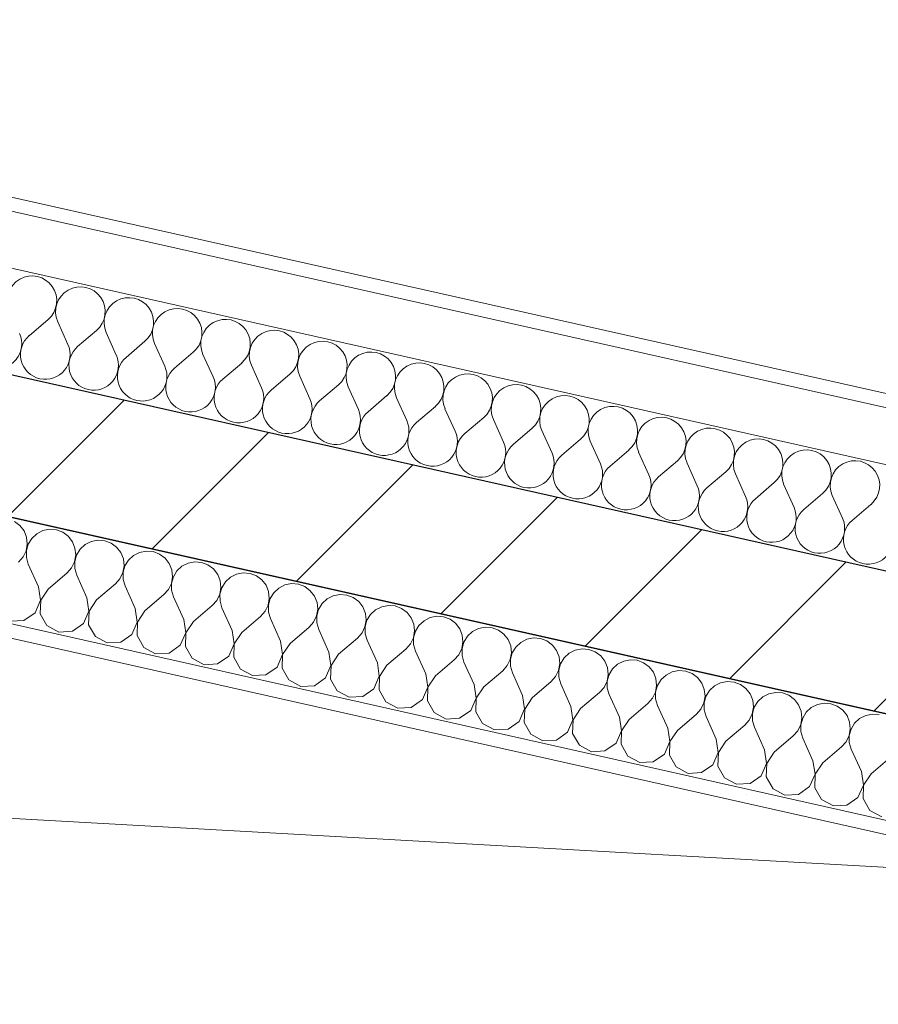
# Model space of a CAD drawing. Header units: millimetres. Extents: x -7218511 to -6645009, y 6003432 to 6221853.
# Tile 65 of 147: x -7180993 to -7179756, y 6150548 to 6151966. Entities that reach past the tile are written whole.
import ezdxf

# ---------------------------------------------------------------- set-up
doc = ezdxf.new("R2010")
doc.units = ezdxf.units.MM
doc.header["$MEASUREMENT"] = 0
for name, color, linetype in [('АР-Стены_внешние_.АР', 7, 'Continuous'), ('АР-Стены_Перегородки_100_.АР', 7, 'Continuous'), ('ИОС-Шахты и отверстия.АР', 7, 'Continuous')]:
    doc.layers.add(name, color=color, linetype=linetype)
for name, color, linetype, lineweight in [('АР-Стены_внешние_.АР_Ном._пера__1', 7, 'Continuous', 0), ('АР-Стены_Перегородки_100_.АР_Ном._пера__1', 7, 'Continuous', 15), ('ИОС-Шахты и отверстия.АР_Ном._пера__1', 7, 'Continuous', 0)]:
    doc.layers.add(name, color=color, linetype=linetype, lineweight=lineweight)

# ---------------------------------------------------------------- blocks, each defined once
blk = doc.blocks.new('*X205', base_point=(-6566190.3, 6562677.8))
at = {"layer": 'АР-Стены_внешние_.АР_Ном._пера__1', "color": 7, "linetype": 'Continuous', "lineweight": 0}
for p, q in [((-7180951.7, 6151534), (-7180978.9, 6151510.8)), ((-7180937.8, 6151530.9), (-7180923.2, 6151498.3)), ((-7180882, 6151518.4), (-7180909.2, 6151495.2)), ((-7180868.1, 6151515.2), (-7180853.5, 6151482.7)), ((-7180812.4, 6151502.7), (-7180839.5, 6151479.5)), ((-7180798.4, 6151499.6), (-7180783.8, 6151467)), ((-7180742.7, 6151487.1), (-7180769.8, 6151463.9)), ((-7180728.7, 6151483.9), (-7180714.1, 6151451.4)), ((-7180673, 6151471.4), (-7180700.1, 6151448.2)), ((-7180659, 6151468.3), (-7180644.4, 6151435.7)), ((-7180603.3, 6151455.8), (-7180630.4, 6151432.6)), ((-7180589.3, 6151452.6), (-7180574.7, 6151420.1)), ((-7180533.6, 6151440.1), (-7180560.8, 6151416.9)), ((-7180519.6, 6151437), (-7180505, 6151404.4)), ((-7180463.9, 6151424.5), (-7180491.1, 6151401.3)), ((-7180450, 6151421.3), (-7180435.3, 6151388.8)), ((-7180394.2, 6151408.8), (-7180421.4, 6151385.6)), ((-7180380.3, 6151405.7), (-7180365.6, 6151373.1)), ((-7180324.5, 6151393.2), (-7180351.7, 6151370)), ((-7180310.6, 6151390), (-7180295.9, 6151357.5)), ((-7180254.8, 6151377.5), (-7180282, 6151354.3)), ((-7180240.9, 6151374.4), (-7180226.2, 6151341.8)), ((-7180185.1, 6151361.8), (-7180212.3, 6151338.7)), ((-7180171.2, 6151358.7), (-7180156.5, 6151326.1)), ((-7180115.4, 6151346.2), (-7180142.6, 6151323)), ((-7180101.5, 6151343.1), (-7180086.8, 6151310.5)), ((-7180045.7, 6151330.5), (-7180072.9, 6151307.4)), ((-7180031.8, 6151327.4), (-7180017.2, 6151294.8)), ((-7179976, 6151314.9), (-7180003.2, 6151291.7)), ((-7179962.1, 6151311.8), (-7179947.5, 6151279.2)), ((-7179906.4, 6151299.2), (-7179933.5, 6151276.1)), ((-7179892.4, 6151296.1), (-7179877.8, 6151263.5)), ((-7179836.7, 6151283.6), (-7179863.8, 6151260.4)), ((-7179822.7, 6151280.5), (-7179808.1, 6151247.9)), ((-7179767, 6151267.9), (-7179794.1, 6151244.8))]:
    blk.add_line(p, q, dxfattribs=at)
for centre, start, end in [((-7180974.9, 6151561.2), 310.4717, 204.2115), ((-7180905.2, 6151545.5), 310.4717, 204.2115), ((-7180835.5, 6151529.9), 310.4717, 204.2115), ((-7180765.8, 6151514.2), 310.4717, 204.2115), ((-7180696.2, 6151498.6), 310.4717, 204.2115), ((-7180626.5, 6151482.9), 310.4717, 204.2115), ((-7181025.4, 6151499.3), 257.3416, 24.2115), ((-7180955.7, 6151483.7), 130.4717, 257.3416), ((-7180556.8, 6151467.3), 310.4717, 204.2115), ((-7180955.7, 6151483.7), 257.3416, 24.2115), ((-7180886, 6151468), 130.4717, 257.3416), ((-7180487.1, 6151451.6), 310.4717, 204.2115), ((-7180886, 6151468), 257.3416, 24.2115), ((-7180816.3, 6151452.4), 130.4717, 257.3416), ((-7180816.3, 6151452.4), 257.3416, 24.2115), ((-7180746.6, 6151436.7), 130.4717, 257.3416), ((-7180417.4, 6151436), 310.4717, 204.2115), ((-7180746.6, 6151436.7), 257.3416, 24.2115), ((-7180677, 6151421.1), 130.4717, 257.3416), ((-7180347.7, 6151420.3), 310.4717, 204.2115), ((-7180677, 6151421.1), 257.3416, 24.2115), ((-7180607.3, 6151405.4), 130.4717, 257.3416), ((-7180278, 6151404.7), 310.4717, 204.2115), ((-7180607.3, 6151405.4), 257.3416, 24.2115), ((-7180537.6, 6151389.8), 130.4717, 257.3416), ((-7180208.3, 6151389), 310.4717, 204.2115), ((-7180537.6, 6151389.8), 257.3416, 24.2115), ((-7180138.6, 6151373.4), 310.4717, 204.2115), ((-7180467.9, 6151374.1), 130.4717, 257.3416), ((-7180467.9, 6151374.1), 257.3416, 24.2115), ((-7180068.9, 6151357.7), 310.4717, 204.2115), ((-7180398.2, 6151358.5), 130.4717, 257.3416), ((-7180398.2, 6151358.5), 257.3416, 24.2115), ((-7179999.2, 6151342.1), 310.4717, 204.2115), ((-7180328.5, 6151342.8), 130.4717, 257.3416), ((-7179929.5, 6151326.4), 310.4717, 204.2115), ((-7180328.5, 6151342.8), 257.3416, 24.2115), ((-7180258.8, 6151327.2), 130.4717, 257.3416), ((-7179859.8, 6151310.8), 310.4717, 204.2115), ((-7180258.8, 6151327.2), 257.3416, 24.2115), ((-7180189.1, 6151311.5), 130.4717, 257.3416), ((-7179790.1, 6151295.1), 310.4717, 204.2115), ((-7180189.1, 6151311.5), 257.3416, 24.2115), ((-7180119.4, 6151295.8), 130.4717, 257.3416), ((-7180119.4, 6151295.8), 257.3416, 24.2115), ((-7180049.7, 6151280.2), 130.4717, 257.3416), ((-7180049.7, 6151280.2), 257.3416, 24.2115), ((-7179980, 6151264.5), 130.4717, 257.3416), ((-7179980, 6151264.5), 257.3416, 24.2115), ((-7179910.3, 6151248.9), 130.4717, 257.3416), ((-7179910.3, 6151248.9), 257.3416, 24.2115), ((-7179840.6, 6151233.2), 130.4717, 257.3416), ((-7179840.6, 6151233.2), 257.3416, 24.2115), ((-7179771, 6151217.6), 130.4717, 257.3416), ((-7179771, 6151217.6), 257.3416, 24.2115)]:
    blk.add_arc(centre, 35.7, start, end, dxfattribs=at)
blk = doc.blocks.new('Стена_88_3', base_point=(-7179278.9, 6150861.8))
at = {"layer": 'АР-Стены_внешние_.АР', "linetype": 'Continuous', "lineweight": 0, "true_color": 0x000000}
h = blk.add_hatch(dxfattribs=at)
h.set_pattern_fill('БЛОКИ_БЕТОННЫЕ_ЭФФЕКТИВН_72', color=18, style=0, pattern_type=2)
h.set_pattern_definition([(45, (-6566190.34, 6562677.8), (-127.27922, 127.27922), [])])
h.paths.add_polyline_path([(-7182332.8, 6151547.7), (-7179259.4, 6150857.4), (-7179302.3, 6151072.1), (-7182288.9, 6151742.9)])
at = {"layer": 'АР-Стены_внешние_.АР_Ном._пера__1', "color": 7, "linetype": 'Continuous', "lineweight": 0}
for p, q in [((-7179351.6, 6151318.9), (-7182482.5, 6152022)), ((-7179334.5, 6151233), (-7182500, 6151944))]:
    blk.add_line(p, q, dxfattribs=at)
at = {"layer": 'АР-Стены_внешние_.АР_Ном._пера__1', "color": 7, "linetype": 'Continuous', "lineweight": 30}
blk.add_line((-7179302.3, 6151072.1), (-7182288.9, 6151742.9), dxfattribs=at)
at = {"layer": 'АР-Стены_внешние_.АР_Ном._пера__1', "color": 7, "linetype": 'Continuous', "lineweight": 0, "flags": 128}
blk.add_lwpolyline([(-7179355.9, 6151340.3), (-7182478.1, 6152041.6)], dxfattribs=at)
at = {"layer": 'АР-Стены_внешние_.АР_Ном._пера__1', "color": 7, "linetype": 'Continuous', "lineweight": 30, "flags": 128}
blk.add_lwpolyline([(-7182332.8, 6151547.7), (-7179259.4, 6150857.4)], dxfattribs=at)
at = {"layer": 'АР-Стены_внешние_.АР', "color": 7, "lineweight": 0}
blk.add_blockref('*X205', (-6566190.3, 6562677.8), dxfattribs=at)
blk = doc.blocks.new('*X385', base_point=(-6566190.3, 6562677.8))
at = {"layer": 'АР-Стены_Перегородки_100_.АР_Ном._пера__1', "color": 7, "linetype": 'Continuous', "lineweight": 0}
for p, q in [((-7180992.3, 6151237.5), (-7181000.3, 6151243.4)), ((-7180986.3, 6151229.8), (-7180992.3, 6151237.5)), ((-7180949.6, 6151232), (-7180959.3, 6151230.1)), ((-7180939.8, 6151231.2), (-7180949.6, 6151232)), ((-7180982.7, 6151220.6), (-7180986.3, 6151229.8)), ((-7180981.6, 6151210.8), (-7180982.7, 6151220.6)), ((-7180975.3, 6151219), (-7180980.4, 6151210.5)), ((-7180968.1, 6151225.7), (-7180975.3, 6151219)), ((-7180959.3, 6151230.1), (-7180968.1, 6151225.7)), ((-7180930.6, 6151227.8), (-7180939.8, 6151231.2)), ((-7180922.6, 6151221.9), (-7180930.6, 6151227.8)), ((-7180916.6, 6151214.1), (-7180922.6, 6151221.9)), ((-7180983.3, 6151201.1), (-7180981.6, 6151210.8)), ((-7180980.4, 6151210.5), (-7180983, 6151201)), ((-7180913, 6151205), (-7180916.6, 6151214.1)), ((-7180911.9, 6151195.2), (-7180913, 6151205)), ((-7180905.6, 6151203.3), (-7180910.7, 6151194.9)), ((-7180898.4, 6151210), (-7180905.6, 6151203.3)), ((-7180889.6, 6151214.5), (-7180898.4, 6151210)), ((-7180879.9, 6151216.4), (-7180889.6, 6151214.5)), ((-7180870.1, 6151215.6), (-7180879.9, 6151216.4)), ((-7180860.9, 6151212.1), (-7180870.1, 6151215.6)), ((-7180853, 6151206.2), (-7180860.9, 6151212.1)), ((-7180846.9, 6151198.4), (-7180853, 6151206.2)), ((-7180994.1, 6151184.9), (-7180987.6, 6151192.2)), ((-7180987.6, 6151192.2), (-7180983.3, 6151201.1)), ((-7180983, 6151201), (-7180983, 6151191.2)), ((-7180983, 6151191.2), (-7180980.2, 6151181.7)), ((-7180913.6, 6151185.4), (-7180911.9, 6151195.2)), ((-7180910.7, 6151194.9), (-7180913.3, 6151185.4)), ((-7180843.3, 6151189.3), (-7180846.9, 6151198.4)), ((-7180842.2, 6151179.5), (-7180843.3, 6151189.3)), ((-7180828.7, 6151194.3), (-7180835.9, 6151187.6)), ((-7180819.9, 6151198.8), (-7180828.7, 6151194.3)), ((-7180810.2, 6151200.7), (-7180819.9, 6151198.8)), ((-7180800.4, 6151199.9), (-7180810.2, 6151200.7)), ((-7180791.2, 6151196.4), (-7180800.4, 6151199.9)), ((-7180783.3, 6151190.6), (-7180791.2, 6151196.4)), ((-7180777.2, 6151182.8), (-7180783.3, 6151190.6)), ((-7180965.6, 6151149.1), (-7180980.2, 6151181.7)), ((-7180924.4, 6151169.2), (-7180917.9, 6151176.6)), ((-7180917.9, 6151176.6), (-7180913.6, 6151185.4)), ((-7180913.3, 6151185.4), (-7180913.3, 6151175.5)), ((-7180913.3, 6151175.5), (-7180910.5, 6151166.1)), ((-7180843.9, 6151169.8), (-7180842.2, 6151179.5)), ((-7180841, 6151179.2), (-7180843.6, 6151169.7)), ((-7180835.9, 6151187.6), (-7180841, 6151179.2)), ((-7180773.6, 6151173.6), (-7180777.2, 6151182.8)), ((-7180759, 6151178.7), (-7180766.2, 6151172)), ((-7180750.2, 6151183.2), (-7180759, 6151178.7)), ((-7180740.5, 6151185.1), (-7180750.2, 6151183.2)), ((-7180730.7, 6151184.3), (-7180740.5, 6151185.1)), ((-7180721.5, 6151180.8), (-7180730.7, 6151184.3)), ((-7180713.6, 6151174.9), (-7180721.5, 6151180.8)), ((-7180707.5, 6151167.1), (-7180713.6, 6151174.9)), ((-7180951.6, 6151146), (-7180924.4, 6151169.2)), ((-7180895.9, 6151133.5), (-7180910.5, 6151166.1)), ((-7180854.8, 6151153.5), (-7180848.2, 6151160.9)), ((-7180848.2, 6151160.9), (-7180843.9, 6151169.8)), ((-7180843.6, 6151169.7), (-7180843.6, 6151159.9)), ((-7180774.2, 6151154.1), (-7180772.5, 6151163.8)), ((-7180771.3, 6151163.6), (-7180774, 6151154.1)), ((-7180772.5, 6151163.8), (-7180773.6, 6151173.6)), ((-7180766.2, 6151172), (-7180771.3, 6151163.6)), ((-7180703.9, 6151158), (-7180707.5, 6151167.1)), ((-7180689.3, 6151163), (-7180696.5, 6151156.3)), ((-7180680.5, 6151167.5), (-7180689.3, 6151163)), ((-7180670.9, 6151169.4), (-7180680.5, 6151167.5)), ((-7180661, 6151168.6), (-7180670.9, 6151169.4)), ((-7180651.8, 6151165.1), (-7180661, 6151168.6)), ((-7180643.9, 6151159.3), (-7180651.8, 6151165.1)), ((-7180962.7, 6151129.8), (-7180965.6, 6151149.1)), ((-7180881.9, 6151130.4), (-7180854.8, 6151153.5)), ((-7180843.6, 6151159.9), (-7180840.8, 6151150.4)), ((-7180826.2, 6151117.8), (-7180840.8, 6151150.4)), ((-7180778.5, 6151145.3), (-7180774.2, 6151154.1)), ((-7180774, 6151154.1), (-7180773.9, 6151144.2)), ((-7180704.5, 6151138.5), (-7180702.9, 6151148.2)), ((-7180701.6, 6151147.9), (-7180704.3, 6151138.4)), ((-7180702.9, 6151148.2), (-7180703.9, 6151158)), ((-7180696.5, 6151156.3), (-7180701.6, 6151147.9)), ((-7180637.9, 6151151.5), (-7180643.9, 6151159.3)), ((-7180634.2, 6151142.3), (-7180637.9, 6151151.5)), ((-7180619.6, 6151147.4), (-7180626.8, 6151140.7)), ((-7180610.8, 6151151.9), (-7180619.6, 6151147.4)), ((-7180601.2, 6151153.8), (-7180610.8, 6151151.9)), ((-7180591.3, 6151153), (-7180601.2, 6151153.8)), ((-7180582.1, 6151149.5), (-7180591.3, 6151153)), ((-7180574.2, 6151143.6), (-7180582.1, 6151149.5)), ((-7180951.6, 6151146), (-7180962.4, 6151129.8)), ((-7180893, 6151114.2), (-7180895.9, 6151133.5)), ((-7180812.2, 6151114.7), (-7180785.1, 6151137.9)), ((-7180785.1, 6151137.9), (-7180778.5, 6151145.3)), ((-7180773.9, 6151144.2), (-7180771.1, 6151134.8)), ((-7180756.5, 6151102.2), (-7180771.1, 6151134.8)), ((-7180708.8, 6151129.6), (-7180704.5, 6151138.5)), ((-7180704.3, 6151138.4), (-7180704.2, 6151128.6)), ((-7180634.9, 6151122.8), (-7180633.2, 6151132.5)), ((-7180631.9, 6151132.3), (-7180634.6, 6151122.8)), ((-7180633.2, 6151132.5), (-7180634.2, 6151142.3)), ((-7180626.8, 6151140.7), (-7180631.9, 6151132.3)), ((-7180568.2, 6151135.8), (-7180574.2, 6151143.6)), ((-7180564.5, 6151126.7), (-7180568.2, 6151135.8)), ((-7180541.1, 6151136.2), (-7180549.9, 6151131.7)), ((-7180531.5, 6151138.1), (-7180541.1, 6151136.2)), ((-7180521.6, 6151137.3), (-7180531.5, 6151138.1)), ((-7180512.4, 6151133.8), (-7180521.6, 6151137.3)), ((-7180504.5, 6151128), (-7180512.4, 6151133.8)), ((-7180970.5, 6151111.9), (-7180962.7, 6151129.8)), ((-7180962.4, 6151129.8), (-7180963.1, 6151110.3)), ((-7180881.9, 6151130.4), (-7180892.7, 6151114.1)), ((-7180823.3, 6151098.5), (-7180826.2, 6151117.8)), ((-7180742.5, 6151099.1), (-7180715.4, 6151122.2)), ((-7180715.4, 6151122.2), (-7180708.8, 6151129.6)), ((-7180704.2, 6151128.6), (-7180701.4, 6151119.1)), ((-7180686.8, 6151086.5), (-7180701.4, 6151119.1)), ((-7180639.1, 6151114), (-7180634.9, 6151122.8)), ((-7180634.6, 6151122.8), (-7180634.5, 6151112.9)), ((-7180563.5, 6151116.9), (-7180564.5, 6151126.7)), ((-7180557.1, 6151125), (-7180562.3, 6151116.6)), ((-7180549.9, 6151131.7), (-7180557.1, 6151125)), ((-7180498.5, 6151120.2), (-7180504.5, 6151128)), ((-7180494.8, 6151111), (-7180498.5, 6151120.2)), ((-7180471.4, 6151120.6), (-7180480.2, 6151116.1)), ((-7180461.8, 6151122.5), (-7180471.4, 6151120.6)), ((-7180452, 6151121.6), (-7180461.8, 6151122.5)), ((-7180442.7, 6151118.2), (-7180452, 6151121.6)), ((-7180434.8, 6151112.3), (-7180442.7, 6151118.2)), ((-7180986.5, 6151100.7), (-7180970.5, 6151111.9)), ((-7180963.1, 6151110.3), (-7180953.4, 6151093.3)), ((-7180900.8, 6151096.3), (-7180893, 6151114.2)), ((-7180892.7, 6151114.1), (-7180893.4, 6151094.6)), ((-7180812.2, 6151114.7), (-7180823.1, 6151098.5)), ((-7180672.8, 6151083.4), (-7180645.7, 6151106.6)), ((-7180645.7, 6151106.6), (-7180639.1, 6151114)), ((-7180634.5, 6151112.9), (-7180631.7, 6151103.5)), ((-7180569.4, 6151098.3), (-7180565.2, 6151107.2)), ((-7180565.2, 6151107.2), (-7180563.5, 6151116.9)), ((-7180562.3, 6151116.6), (-7180564.9, 6151107.1)), ((-7180564.9, 6151107.1), (-7180564.8, 6151097.3)), ((-7180493.8, 6151101.2), (-7180494.8, 6151111)), ((-7180487.4, 6151109.4), (-7180492.6, 6151101)), ((-7180480.2, 6151116.1), (-7180487.4, 6151109.4)), ((-7180428.8, 6151104.5), (-7180434.8, 6151112.3)), ((-7180425.1, 6151095.4), (-7180428.8, 6151104.5)), ((-7180401.7, 6151104.9), (-7180410.5, 6151100.4)), ((-7180392.1, 6151106.8), (-7180401.7, 6151104.9)), ((-7180382.3, 6151106), (-7180392.1, 6151106.8)), ((-7180373, 6151102.5), (-7180382.3, 6151106)), ((-7181006, 6151099.7), (-7180986.5, 6151100.7)), ((-7180953.4, 6151093.3), (-7180936.3, 6151084)), ((-7180916.8, 6151085.1), (-7180900.8, 6151096.3)), ((-7180893.4, 6151094.6), (-7180883.7, 6151077.7)), ((-7180831.1, 6151080.6), (-7180823.3, 6151098.5)), ((-7180823.1, 6151098.5), (-7180823.7, 6151079)), ((-7180753.6, 6151082.9), (-7180756.5, 6151102.2)), ((-7180742.5, 6151099.1), (-7180753.4, 6151082.8)), ((-7180617.1, 6151070.9), (-7180631.7, 6151103.5)), ((-7180603.2, 6151067.8), (-7180576, 6151090.9)), ((-7180576, 6151090.9), (-7180569.4, 6151098.3)), ((-7180564.8, 6151097.3), (-7180562, 6151087.8)), ((-7180499.7, 6151082.7), (-7180495.5, 6151091.5)), ((-7180495.5, 6151091.5), (-7180493.8, 6151101.2)), ((-7180492.6, 6151101), (-7180495.2, 6151091.5)), ((-7180495.2, 6151091.5), (-7180495.1, 6151081.6)), ((-7180424.1, 6151085.6), (-7180425.1, 6151095.4)), ((-7180417.8, 6151093.7), (-7180422.9, 6151085.3)), ((-7180410.5, 6151100.4), (-7180417.8, 6151093.7)), ((-7180365.1, 6151096.7), (-7180373, 6151102.5)), ((-7180359.1, 6151088.9), (-7180365.1, 6151096.7)), ((-7180322.4, 6151091.2), (-7180332.1, 6151089.3)), ((-7180312.6, 6151090.3), (-7180322.4, 6151091.2)), ((-7180303.3, 6151086.9), (-7180312.6, 6151090.3)), ((-7180936.3, 6151084), (-7180916.8, 6151085.1)), ((-7180883.7, 6151077.7), (-7180866.6, 6151068.4)), ((-7180847.1, 6151069.4), (-7180831.1, 6151080.6)), ((-7180823.7, 6151079), (-7180814, 6151062)), ((-7180761.4, 6151065), (-7180753.6, 6151082.9)), ((-7180753.4, 6151082.8), (-7180754, 6151063.3)), ((-7180683.9, 6151067.2), (-7180686.8, 6151086.5)), ((-7180672.8, 6151083.4), (-7180683.7, 6151067.2)), ((-7180547.4, 6151055.2), (-7180562, 6151087.8)), ((-7180506.3, 6151075.3), (-7180499.7, 6151082.7)), ((-7180495.1, 6151081.6), (-7180492.4, 6151072.2)), ((-7180430.1, 6151067), (-7180425.8, 6151075.9)), ((-7180425.8, 6151075.9), (-7180424.1, 6151085.6)), ((-7180422.9, 6151085.3), (-7180425.5, 6151075.8)), ((-7180425.5, 6151075.8), (-7180425.4, 6151066)), ((-7180355.4, 6151079.7), (-7180359.1, 6151088.9)), ((-7180354.4, 6151069.9), (-7180355.4, 6151079.7)), ((-7180348.1, 6151078.1), (-7180353.2, 6151069.7)), ((-7180340.8, 6151084.8), (-7180348.1, 6151078.1)), ((-7180332.1, 6151089.3), (-7180340.8, 6151084.8)), ((-7180295.4, 6151081), (-7180303.3, 6151086.9)), ((-7180289.4, 6151073.2), (-7180295.4, 6151081)), ((-7180252.7, 6151075.5), (-7180262.4, 6151073.6)), ((-7180242.9, 6151074.7), (-7180252.7, 6151075.5)), ((-7180866.6, 6151068.4), (-7180847.1, 6151069.4)), ((-7180814, 6151062), (-7180796.9, 6151052.7)), ((-7180777.4, 6151053.8), (-7180761.4, 6151065)), ((-7180754, 6151063.3), (-7180744.3, 6151046.4)), ((-7180691.7, 6151049.3), (-7180683.9, 6151067.2)), ((-7180683.7, 6151067.2), (-7180684.3, 6151047.7)), ((-7180614.3, 6151051.6), (-7180617.1, 6151070.9)), ((-7180603.2, 6151067.8), (-7180614, 6151051.5)), ((-7180533.5, 6151052.1), (-7180506.3, 6151075.3)), ((-7180477.7, 6151039.6), (-7180492.4, 6151072.2)), ((-7180436.6, 6151059.6), (-7180430.1, 6151067)), ((-7180425.4, 6151066), (-7180422.7, 6151056.5)), ((-7180356.1, 6151060.2), (-7180354.4, 6151069.9)), ((-7180353.2, 6151069.7), (-7180355.8, 6151060.2)), ((-7180285.7, 6151064.1), (-7180289.4, 6151073.2)), ((-7180284.7, 6151054.3), (-7180285.7, 6151064.1)), ((-7180278.4, 6151062.4), (-7180283.5, 6151054)), ((-7180271.1, 6151069.1), (-7180278.4, 6151062.4)), ((-7180262.4, 6151073.6), (-7180271.1, 6151069.1)), ((-7180233.7, 6151071.2), (-7180242.9, 6151074.7)), ((-7180225.7, 6151065.4), (-7180233.7, 6151071.2)), ((-7180219.7, 6151057.6), (-7180225.7, 6151065.4)), ((-7180796.9, 6151052.7), (-7180777.4, 6151053.8)), ((-7180707.7, 6151038.1), (-7180691.7, 6151049.3)), ((-7180684.3, 6151047.7), (-7180674.6, 6151030.7)), ((-7180622, 6151033.7), (-7180614.3, 6151051.6)), ((-7180614, 6151051.5), (-7180614.6, 6151032)), ((-7180544.6, 6151035.9), (-7180547.4, 6151055.2)), ((-7180533.5, 6151052.1), (-7180544.3, 6151035.9)), ((-7180463.8, 6151036.4), (-7180436.6, 6151059.6)), ((-7180408, 6151023.9), (-7180422.7, 6151056.5)), ((-7180366.9, 6151044), (-7180360.4, 6151051.3)), ((-7180360.4, 6151051.3), (-7180356.1, 6151060.2)), ((-7180355.8, 6151060.2), (-7180355.7, 6151050.3)), ((-7180355.7, 6151050.3), (-7180353, 6151040.8)), ((-7180286.4, 6151044.6), (-7180284.7, 6151054.3)), ((-7180283.5, 6151054), (-7180286.1, 6151044.5)), ((-7180216, 6151048.4), (-7180219.7, 6151057.6)), ((-7180215, 6151038.6), (-7180216, 6151048.4)), ((-7180201.5, 6151053.5), (-7180208.7, 6151046.8)), ((-7180192.7, 6151057.9), (-7180201.5, 6151053.5)), ((-7180183, 6151059.8), (-7180192.7, 6151057.9)), ((-7180173.2, 6151059), (-7180183, 6151059.8)), ((-7180164, 6151055.6), (-7180173.2, 6151059)), ((-7180156, 6151049.7), (-7180164, 6151055.6)), ((-7180150, 6151041.9), (-7180156, 6151049.7)), ((-7180744.3, 6151046.4), (-7180727.2, 6151037)), ((-7180727.2, 6151037), (-7180707.7, 6151038.1)), ((-7180638, 6151022.5), (-7180622, 6151033.7)), ((-7180552.3, 6151018), (-7180544.6, 6151035.9)), ((-7180544.3, 6151035.9), (-7180544.9, 6151016.3)), ((-7180474.9, 6151020.3), (-7180477.7, 6151039.6)), ((-7180463.8, 6151036.4), (-7180474.6, 6151020.2)), ((-7180394.1, 6151020.8), (-7180366.9, 6151044)), ((-7180338.3, 6151008.3), (-7180353, 6151040.8)), ((-7180297.2, 6151028.3), (-7180290.7, 6151035.7)), ((-7180290.7, 6151035.7), (-7180286.4, 6151044.6)), ((-7180286.1, 6151044.5), (-7180286, 6151034.7)), ((-7180286, 6151034.7), (-7180283.3, 6151025.2)), ((-7180216.7, 6151028.9), (-7180215, 6151038.6)), ((-7180213.8, 6151038.4), (-7180216.4, 6151028.9)), ((-7180208.7, 6151046.8), (-7180213.8, 6151038.4)), ((-7180146.3, 6151032.8), (-7180150, 6151041.9)), ((-7180145.3, 6151023), (-7180146.3, 6151032.8)), ((-7180131.8, 6151037.8), (-7180139, 6151031.1)), ((-7180123, 6151042.3), (-7180131.8, 6151037.8)), ((-7180113.3, 6151044.2), (-7180123, 6151042.3)), ((-7180103.5, 6151043.4), (-7180113.3, 6151044.2)), ((-7180094.3, 6151039.9), (-7180103.5, 6151043.4)), ((-7180086.3, 6151034.1), (-7180094.3, 6151039.9)), ((-7180080.3, 6151026.3), (-7180086.3, 6151034.1)), ((-7180674.6, 6151030.7), (-7180657.5, 6151021.4)), ((-7180657.5, 6151021.4), (-7180638, 6151022.5)), ((-7180614.6, 6151032), (-7180604.9, 6151015.1)), ((-7180482.6, 6151002.3), (-7180474.9, 6151020.3)), ((-7180474.6, 6151020.2), (-7180475.3, 6151000.7)), ((-7180405.2, 6151004.6), (-7180408, 6151023.9)), ((-7180394.1, 6151020.8), (-7180404.9, 6151004.6)), ((-7180324.4, 6151005.1), (-7180297.2, 6151028.3)), ((-7180268.6, 6150992.6), (-7180283.3, 6151025.2)), ((-7180227.5, 6151012.7), (-7180221, 6151020)), ((-7180221, 6151020), (-7180216.7, 6151028.9)), ((-7180216.4, 6151028.9), (-7180216.3, 6151019)), ((-7180216.3, 6151019), (-7180213.6, 6151009.5)), ((-7180147, 6151013.3), (-7180145.3, 6151023)), ((-7180144.1, 6151022.7), (-7180146.7, 6151013.2)), ((-7180139, 6151031.1), (-7180144.1, 6151022.7)), ((-7180076.6, 6151017.1), (-7180080.3, 6151026.3)), ((-7180062.1, 6151022.2), (-7180069.3, 6151015.5)), ((-7180053.3, 6151026.6), (-7180062.1, 6151022.2)), ((-7180043.6, 6151028.5), (-7180053.3, 6151026.6)), ((-7180033.8, 6151027.7), (-7180043.6, 6151028.5)), ((-7180024.6, 6151024.3), (-7180033.8, 6151027.7)), ((-7180016.6, 6151018.4), (-7180024.6, 6151024.3)), ((-7180604.9, 6151015.1), (-7180587.8, 6151005.7)), ((-7180587.8, 6151005.7), (-7180568.3, 6151006.8)), ((-7180568.3, 6151006.8), (-7180552.3, 6151018)), ((-7180544.9, 6151016.3), (-7180535.3, 6150999.4)), ((-7180412.9, 6150986.7), (-7180405.2, 6151004.6)), ((-7180404.9, 6151004.6), (-7180405.6, 6150985)), ((-7180335.5, 6150989), (-7180338.3, 6151008.3)), ((-7180324.4, 6151005.1), (-7180335.2, 6150988.9)), ((-7180254.7, 6150989.5), (-7180227.5, 6151012.7)), ((-7180198.9, 6150977), (-7180213.6, 6151009.5)), ((-7180151.3, 6151004.4), (-7180147, 6151013.3)), ((-7180146.7, 6151013.2), (-7180146.7, 6151003.3)), ((-7180077.3, 6150997.6), (-7180075.6, 6151007.3)), ((-7180074.4, 6151007), (-7180077, 6150997.5)), ((-7180075.6, 6151007.3), (-7180076.6, 6151017.1)), ((-7180069.3, 6151015.5), (-7180074.4, 6151007)), ((-7180010.6, 6151010.6), (-7180016.6, 6151018.4)), ((-7180007, 6151001.5), (-7180010.6, 6151010.6)), ((-7179992.4, 6151006.5), (-7179999.6, 6150999.8)), ((-7179983.6, 6151011), (-7179992.4, 6151006.5)), ((-7179973.9, 6151012.9), (-7179983.6, 6151011)), ((-7179964.1, 6151012.1), (-7179973.9, 6151012.9)), ((-7179954.9, 6151008.6), (-7179964.1, 6151012.1)), ((-7179947, 6151002.8), (-7179954.9, 6151008.6)), ((-7180535.3, 6150999.4), (-7180518.1, 6150990.1)), ((-7180518.1, 6150990.1), (-7180498.6, 6150991.2)), ((-7180498.6, 6150991.2), (-7180482.6, 6151002.3)), ((-7180475.3, 6151000.7), (-7180465.6, 6150983.8)), ((-7180265.8, 6150973.3), (-7180268.6, 6150992.6)), ((-7180185, 6150973.8), (-7180157.8, 6150997)), ((-7180157.8, 6150997), (-7180151.3, 6151004.4)), ((-7180146.7, 6151003.3), (-7180143.9, 6150993.9)), ((-7180129.2, 6150961.3), (-7180143.9, 6150993.9)), ((-7180081.6, 6150988.7), (-7180077.3, 6150997.6)), ((-7180077, 6150997.5), (-7180077, 6150987.7)), ((-7180007.6, 6150982), (-7180005.9, 6150991.7)), ((-7180004.7, 6150991.4), (-7180007.3, 6150981.9)), ((-7180005.9, 6150991.7), (-7180007, 6151001.5)), ((-7179999.6, 6150999.8), (-7180004.7, 6150991.4)), ((-7179940.9, 6150995), (-7179947, 6151002.8)), ((-7179937.3, 6150985.8), (-7179940.9, 6150995)), ((-7179922.7, 6150990.9), (-7179929.9, 6150984.2)), ((-7179913.9, 6150995.3), (-7179922.7, 6150990.9)), ((-7179904.2, 6150997.2), (-7179913.9, 6150995.3)), ((-7179894.4, 6150996.4), (-7179904.2, 6150997.2)), ((-7179885.2, 6150993), (-7179894.4, 6150996.4)), ((-7179877.3, 6150987.1), (-7179885.2, 6150993)), ((-7180465.6, 6150983.8), (-7180448.4, 6150974.4)), ((-7180428.9, 6150975.5), (-7180412.9, 6150986.7)), ((-7180405.6, 6150985), (-7180395.9, 6150968.1)), ((-7180343.2, 6150971), (-7180335.5, 6150989)), ((-7180335.2, 6150988.9), (-7180335.9, 6150969.4)), ((-7180254.7, 6150989.5), (-7180265.5, 6150973.2)), ((-7180196.1, 6150957.7), (-7180198.9, 6150977)), ((-7180115.3, 6150958.2), (-7180088.1, 6150981.4)), ((-7180088.1, 6150981.4), (-7180081.6, 6150988.7)), ((-7180077, 6150987.7), (-7180074.2, 6150978.2)), ((-7180059.6, 6150945.7), (-7180074.2, 6150978.2)), ((-7180011.9, 6150973.1), (-7180007.6, 6150982)), ((-7180007.3, 6150981.9), (-7180007.3, 6150972)), ((-7179936.2, 6150976), (-7179937.3, 6150985.8)), ((-7179929.9, 6150984.2), (-7179935, 6150975.7)), ((-7179871.2, 6150979.3), (-7179877.3, 6150987.1)), ((-7179867.6, 6150970.2), (-7179871.2, 6150979.3)), ((-7179844.2, 6150979.7), (-7179853, 6150975.2)), ((-7179834.5, 6150981.6), (-7179844.2, 6150979.7)), ((-7179824.7, 6150980.8), (-7179834.5, 6150981.6)), ((-7179815.5, 6150977.3), (-7179824.7, 6150980.8)), ((-7179807.6, 6150971.5), (-7179815.5, 6150977.3)), ((-7180448.4, 6150974.4), (-7180428.9, 6150975.5)), ((-7180395.9, 6150968.1), (-7180378.7, 6150958.8)), ((-7180359.2, 6150959.9), (-7180343.2, 6150971)), ((-7180335.9, 6150969.4), (-7180326.2, 6150952.4)), ((-7180273.5, 6150955.4), (-7180265.8, 6150973.3)), ((-7180265.5, 6150973.2), (-7180266.2, 6150953.7)), ((-7180185, 6150973.8), (-7180195.8, 6150957.6)), ((-7180045.6, 6150942.5), (-7180018.4, 6150965.7)), ((-7180018.4, 6150965.7), (-7180011.9, 6150973.1)), ((-7180007.3, 6150972), (-7180004.5, 6150962.6)), ((-7179989.9, 6150930), (-7180004.5, 6150962.6)), ((-7179942.2, 6150957.4), (-7179937.9, 6150966.3)), ((-7179937.9, 6150966.3), (-7179936.2, 6150976)), ((-7179935, 6150975.7), (-7179937.6, 6150966.2)), ((-7179937.6, 6150966.2), (-7179937.6, 6150956.4)), ((-7179866.5, 6150960.4), (-7179867.6, 6150970.2)), ((-7179860.2, 6150968.5), (-7179865.3, 6150960.1)), ((-7179853, 6150975.2), (-7179860.2, 6150968.5)), ((-7179801.5, 6150963.7), (-7179807.6, 6150971.5)), ((-7179797.9, 6150954.5), (-7179801.5, 6150963.7)), ((-7179774.5, 6150964), (-7179783.3, 6150959.6)), ((-7179764.8, 6150965.9), (-7179774.5, 6150964)), ((-7179755, 6150965.1), (-7179764.8, 6150965.9)), ((-7180378.7, 6150958.8), (-7180359.2, 6150959.9)), ((-7180326.2, 6150952.4), (-7180309, 6150943.1)), ((-7180289.5, 6150944.2), (-7180273.5, 6150955.4)), ((-7180266.2, 6150953.7), (-7180256.5, 6150936.8)), ((-7180203.8, 6150939.7), (-7180196.1, 6150957.7)), ((-7180195.8, 6150957.6), (-7180196.5, 6150938.1)), ((-7180126.4, 6150942), (-7180129.2, 6150961.3)), ((-7180115.3, 6150958.2), (-7180126.1, 6150941.9)), ((-7179975.9, 6150926.9), (-7179948.8, 6150950.1)), ((-7179948.8, 6150950.1), (-7179942.2, 6150957.4)), ((-7179937.6, 6150956.4), (-7179934.8, 6150946.9)), ((-7179872.5, 6150941.8), (-7179868.2, 6150950.7)), ((-7179868.2, 6150950.7), (-7179866.5, 6150960.4)), ((-7179865.3, 6150960.1), (-7179868, 6150950.6)), ((-7179868, 6150950.6), (-7179867.9, 6150940.7)), ((-7179796.9, 6150944.7), (-7179797.9, 6150954.5)), ((-7179790.5, 6150952.9), (-7179795.6, 6150944.4)), ((-7179783.3, 6150959.6), (-7179790.5, 6150952.9)), ((-7180309, 6150943.1), (-7180289.5, 6150944.2)), ((-7180256.5, 6150936.8), (-7180239.3, 6150927.5)), ((-7180219.8, 6150928.6), (-7180203.8, 6150939.7)), ((-7180196.5, 6150938.1), (-7180186.8, 6150921.1)), ((-7180134.1, 6150924.1), (-7180126.4, 6150942)), ((-7180126.1, 6150941.9), (-7180126.8, 6150922.4)), ((-7180056.7, 6150926.4), (-7180059.6, 6150945.7)), ((-7180045.6, 6150942.5), (-7180056.4, 6150926.3)), ((-7179920.2, 6150914.4), (-7179934.8, 6150946.9)), ((-7179906.2, 6150911.2), (-7179879.1, 6150934.4)), ((-7179879.1, 6150934.4), (-7179872.5, 6150941.8)), ((-7179867.9, 6150940.7), (-7179865.1, 6150931.3)), ((-7179802.8, 6150926.1), (-7179798.5, 6150935)), ((-7179798.5, 6150935), (-7179796.9, 6150944.7)), ((-7179795.6, 6150944.4), (-7179798.3, 6150934.9)), ((-7179798.3, 6150934.9), (-7179798.2, 6150925.1)), ((-7180239.3, 6150927.5), (-7180219.8, 6150928.6)), ((-7180186.8, 6150921.1), (-7180169.6, 6150911.8)), ((-7180150.2, 6150912.9), (-7180134.1, 6150924.1)), ((-7180126.8, 6150922.4), (-7180117.1, 6150905.5)), ((-7180064.5, 6150908.4), (-7180056.7, 6150926.4)), ((-7180056.4, 6150926.3), (-7180057.1, 6150906.8)), ((-7179987, 6150910.7), (-7179989.9, 6150930)), ((-7179975.9, 6150926.9), (-7179986.7, 6150910.6)), ((-7179850.5, 6150898.7), (-7179865.1, 6150931.3)), ((-7179809.4, 6150918.8), (-7179802.8, 6150926.1)), ((-7179798.2, 6150925.1), (-7179795.4, 6150915.6)), ((-7180169.6, 6150911.8), (-7180150.2, 6150912.9)), ((-7180117.1, 6150905.5), (-7180100, 6150896.2)), ((-7180080.5, 6150897.3), (-7180064.5, 6150908.4)), ((-7180057.1, 6150906.8), (-7180047.4, 6150889.8)), ((-7179994.8, 6150892.8), (-7179987, 6150910.7)), ((-7179986.7, 6150910.6), (-7179987.4, 6150891.1)), ((-7179917.3, 6150895), (-7179920.2, 6150914.4)), ((-7179906.2, 6150911.2), (-7179917, 6150895)), ((-7179836.5, 6150895.6), (-7179809.4, 6150918.8)), ((-7179780.8, 6150883.1), (-7179795.4, 6150915.6)), ((-7180100, 6150896.2), (-7180080.5, 6150897.3)), ((-7180010.8, 6150881.6), (-7179994.8, 6150892.8)), ((-7179987.4, 6150891.1), (-7179977.7, 6150874.2)), ((-7179925.1, 6150877.1), (-7179917.3, 6150895)), ((-7179917, 6150895), (-7179917.7, 6150875.5)), ((-7179847.6, 6150879.4), (-7179850.5, 6150898.7)), ((-7179836.5, 6150895.6), (-7179847.4, 6150879.3)), ((-7179766.8, 6150879.9), (-7179739.7, 6150903.1)), ((-7180047.4, 6150889.8), (-7180030.3, 6150880.5)), ((-7180030.3, 6150880.5), (-7180010.8, 6150881.6)), ((-7179941.1, 6150866), (-7179925.1, 6150877.1)), ((-7179855.4, 6150861.5), (-7179847.6, 6150879.4)), ((-7179847.4, 6150879.3), (-7179848, 6150859.8)), ((-7179777.9, 6150863.7), (-7179780.8, 6150883.1)), ((-7179766.8, 6150879.9), (-7179777.7, 6150863.7)), ((-7179977.7, 6150874.2), (-7179960.6, 6150864.9)), ((-7179960.6, 6150864.9), (-7179941.1, 6150866)), ((-7179917.7, 6150875.5), (-7179908, 6150858.5)), ((-7179785.7, 6150845.8), (-7179777.9, 6150863.7)), ((-7179777.7, 6150863.7), (-7179778.3, 6150844.2)), ((-7179908, 6150858.5), (-7179890.9, 6150849.2)), ((-7179890.9, 6150849.2), (-7179871.4, 6150850.3)), ((-7179871.4, 6150850.3), (-7179855.4, 6150861.5)), ((-7179848, 6150859.8), (-7179838.3, 6150842.9)), ((-7179838.3, 6150842.9), (-7179821.2, 6150833.6)), ((-7179821.2, 6150833.6), (-7179801.7, 6150834.6)), ((-7179801.7, 6150834.6), (-7179785.7, 6150845.8)), ((-7179778.3, 6150844.2), (-7179768.6, 6150827.2)), ((-7179768.6, 6150827.2), (-7179751.5, 6150817.9))]:
    blk.add_line(p, q, dxfattribs=at)
blk = doc.blocks.new('Стена_197_3', base_point=(-7179279.6, 6150785.1))
at = {"layer": 'АР-Стены_Перегородки_100_.АР', "linetype": 'Continuous', "lineweight": 0, "true_color": 0x000000}
h = blk.add_hatch(dxfattribs=at)
h.set_pattern_fill('ШТУКАТУРКА__ГИПС_01_0003', color=18, style=0, pattern_type=2)
h.set_pattern_definition([(45, (-6566190.34, 6563027.8), (-111.369318, 111.369318), [0, -105, 0, -157.5]), (110, (-6565840.34, 6563027.8), (148.001588, 53.868173), [0, -77, 0, -133])])
h.paths.add_polyline_path([(-7179461.9, 6150749.2), (-7182200.3, 6151364.2), (-7182204.7, 6151344.7), (-7179466.2, 6150729.7)])
at = {"layer": 'АР-Стены_Перегородки_100_.АР_Ном._пера__1', "color": 7, "linetype": 'Continuous', "lineweight": 0}
blk.add_line((-7182219.8, 6151368.6), (-7179461.9, 6150749.2), dxfattribs=at)
at = {"layer": 'АР-Стены_Перегородки_100_.АР_Ном._пера__1', "color": 7, "linetype": 'Continuous', "lineweight": 0, "flags": 128}
for points in [[(-7179409.5, 6150891.2), (-7182333.3, 6151547.9)], [(-7182204.7, 6151344.7), (-7179466.2, 6150729.7)]]:
    blk.add_lwpolyline(points, dxfattribs=at)
at = {"layer": 'АР-Стены_Перегородки_100_.АР', "color": 7, "lineweight": 0}
blk.add_blockref('*X385', (-6566190.3, 6562677.8), dxfattribs=at)
blk = doc.blocks.new('Символ Проема в Полу 21[85]_3', base_point=(-7182511.5, 6149978.8))
at = {"layer": 'ИОС-Шахты и отверстия.АР_Ном._пера__1', "color": 7, "linetype": 'Continuous', "lineweight": 0, "flags": 128}
for points in [[(-7182511.5, 6149978.8), (-7182204.7, 6151344.7), (-7179466.2, 6150729.7), (-7181901.7, 6150866.2)], [(-7181901.7, 6150866.2), (-7179466.2, 6150729.7), (-7179773, 6149363.7), (-7182511.5, 6149978.8)]]:
    blk.add_lwpolyline(points, close=True, dxfattribs=at)

msp = doc.modelspace()

# ---------------------------------------------------------------- block references
at = {"layer": 'АР-Стены_внешние_.АР', "color": 7, "lineweight": 0}
msp.add_blockref('Стена_88_3', (-7179278.9, 6150861.8), dxfattribs=at)
at = {"layer": 'АР-Стены_Перегородки_100_.АР', "color": 7, "lineweight": 0}
msp.add_blockref('Стена_197_3', (-7179279.6, 6150785.1), dxfattribs=at)
at = {"layer": 'ИОС-Шахты и отверстия.АР', "color": 7, "linetype": 'Continuous', "lineweight": 0}
msp.add_blockref('Символ Проема в Полу 21[85]_3', (-7182511.5, 6149978.8), dxfattribs=at)

doc.saveas('drawing.dxf')
